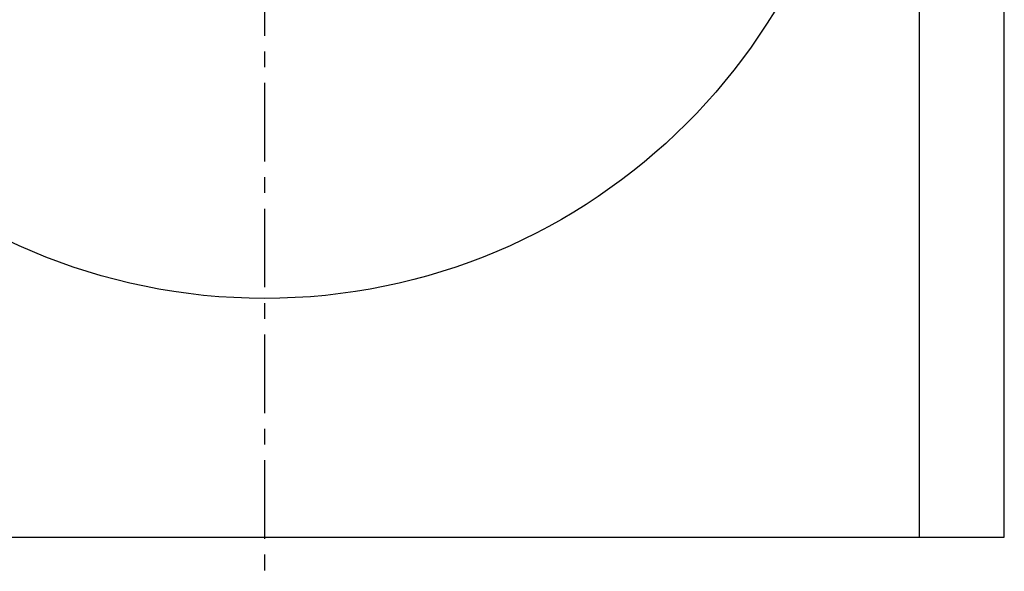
# Model space of a CAD drawing. Header units: millimetres. Extents: x 177 to 404, y 112 to 368.
# Tile 2 of 40: x 255 to 399, y 112 to 193. Entities that reach past the tile are written whole.
import ezdxf

# ---------------------------------------------------------------- set-up
doc = ezdxf.new("R2010")
doc.units = ezdxf.units.MM
doc.header["$LTSCALE"] = 30.734
doc.linetypes.add('CENTER', pattern=[0.6, 0.375, -0.075, 0.075, -0.075])
doc.layers.get('0').update_dxf_attribs({"linetype": 'CONTINUOUS'})
doc.layers.add('DEFAULT_1', color=7, linetype='CENTER')

msp = doc.modelspace()

# ---------------------------------------------------------------- linework, layer by layer
at = {"color": 7, "linetype": 'CONTINUOUS'}
for p, q in [((386.83, 116.92), (386.83, 361.92)), ((399.28, 116.92), (399.28, 361.92)), ((182.28, 116.92), (399.28, 116.92))]:
    msp.add_line(p, q, dxfattribs=at)
msp.add_circle((290.78, 239.42), 87.5, dxfattribs=at)
at = {"layer": 'DEFAULT_1', "color": 2, "linetype": 'CENTER'}
msp.add_line((290.78, 367.92), (290.78, 111.92), dxfattribs=at)

doc.saveas('drawing.dxf')
